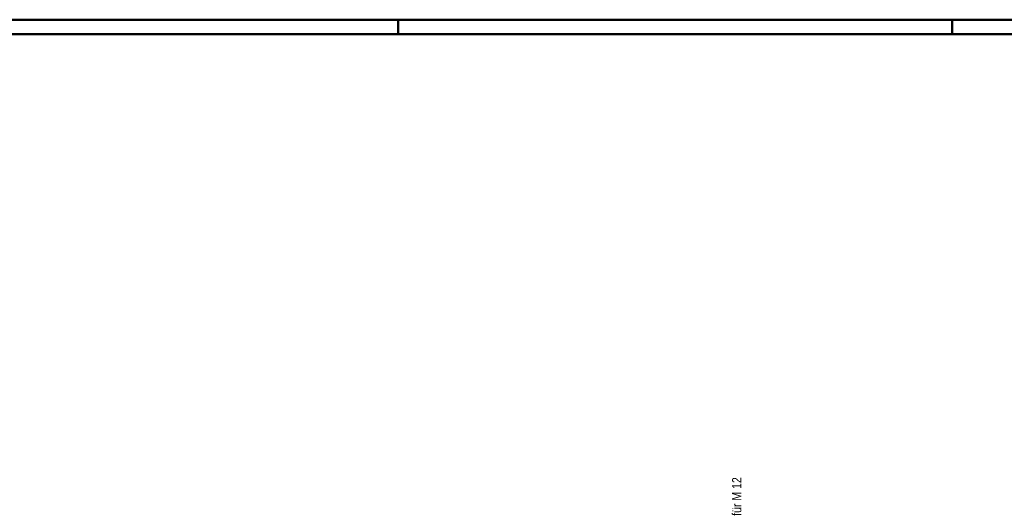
# Model space of a CAD drawing. Header units: millimetres. Extents: x 0 to 96, y -6 to 70.6.
# Tile 120 of 138: x 62 to 78.9, y 33.6 to 42. Entities that reach past the tile are written whole.
import ezdxf

# ---------------------------------------------------------------- set-up
doc = ezdxf.new("R2010")
doc.units = ezdxf.units.MM
doc.styles.add('Arial Narrow', font='ARIALN.TTF')

msp = doc.modelspace()

# ---------------------------------------------------------------- linework, layer by layer
at = {"color": 4, "linetype": 'Continuous', "lineweight": 50}
for p, q in [((87.5, 42.05), (0, 42.05)), ((87.25, 41.8), (1, 41.8))]:
    msp.add_line(p, q, dxfattribs=at)
at = {"color": 4, "linetype": 'Continuous', "lineweight": 50, "ltscale": 0.2}
for p, q in [((68.5, 42.05), (68.5, 41.8)), ((78, 42.05), (78, 41.8))]:
    msp.add_line(p, q, dxfattribs=at)

# ---------------------------------------------------------------- texts
at = {"color": 2, "lineweight": 35, "style": 'Arial Narrow'}
msp.add_text('140 x 60 x 10 mm mit je 2 x Langloch für M 12', height=0.1575, rotation=90, dxfattribs=at).set_placement((74.3840169, 30.5061538))

doc.saveas('drawing.dxf')
